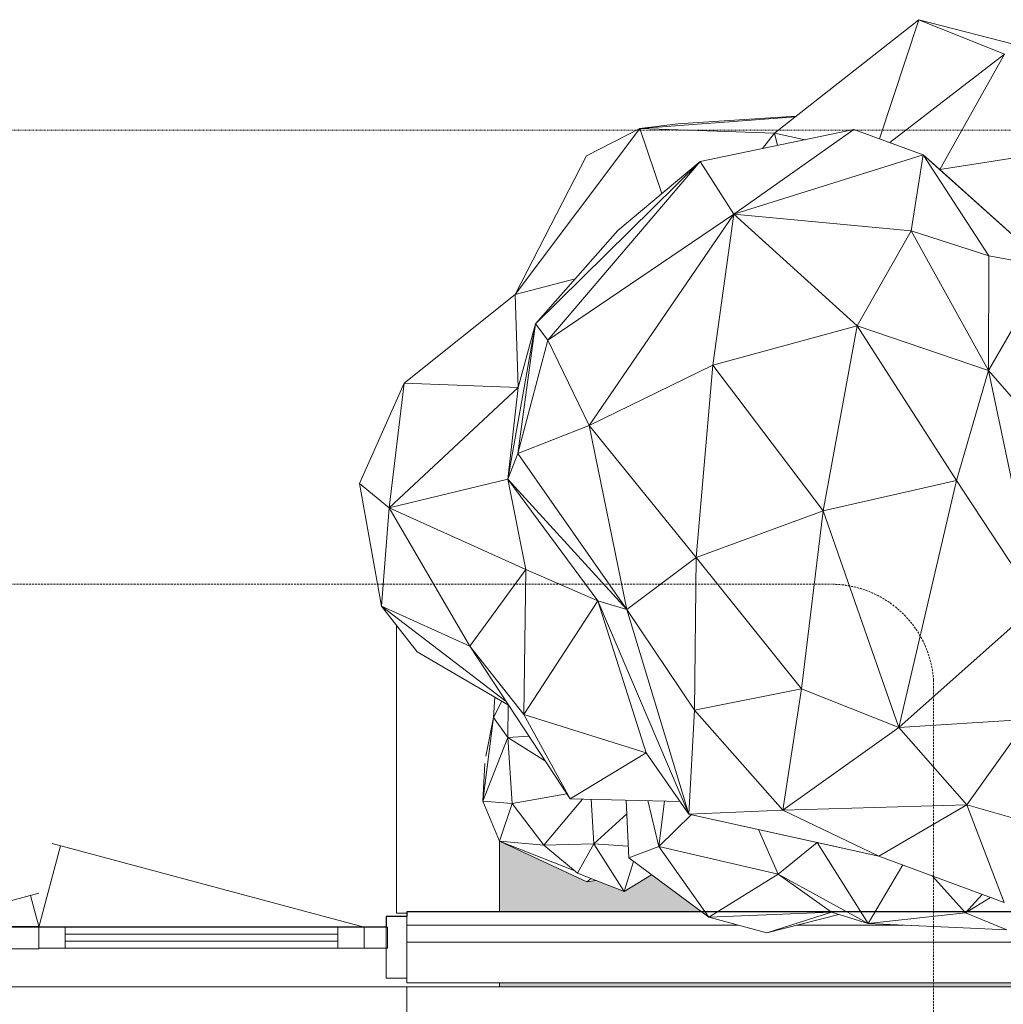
# Model space of a CAD drawing. Header units: millimetres. Extents: x 2016 to 102618, y -16590 to 68005.
# Tile 91 of 256: x 11900 to 14771, y 57624 to 60498. Entities that reach past the tile are written whole.
import ezdxf

# ---------------------------------------------------------------- set-up
doc = ezdxf.new("R2010")
doc.units = ezdxf.units.MM
doc.linetypes.add('dash 2_2', pattern=[4, 2, -2])
doc.linetypes.add('dash 6_3', pattern=[9, 6, -3])
for name, color, linetype, lineweight in [('A-DETL', 90, 'Continuous', 18), ('A-FLOR', 192, 'Continuous', 13), ('A-FLOR-PATT', 8, 'Continuous', 13), ('A-GENM', 13, 'Continuous', 13), ('A-GLAZ-CURT', 52, 'Continuous', 9), ('A-GLAZ-CWMG', 51, 'Continuous', 13), ('I-WALL', 2, 'Continuous', 13), ('L-PLNT', 71, 'Continuous', 13), ('N-PV-OG-BEBOUWING_MAATSCHAPPELIJK-G', 6, 'Continuous', 25)]:
    doc.layers.add(name, color=color, linetype=linetype, lineweight=lineweight)

# ---------------------------------------------------------------- blocks, each defined once
blk = doc.blocks.new('Enscape AssetDefinition - Tree 07 - Enscape AssetDefinition - Tree 07-V197-00 Begane grond')
at = {"layer": 'L-PLNT'}
for p, q in [((-1395.6, 473.9), (-1137.3, 812.3)), ((-853, 827.2), (-969.3, 359.9)), ((-1395.6, 473.9), (-1206.1, 665.2)), ((-1206.1, 665.2), (-969.3, 359.9)), ((-1098.2, 256.1), (-1206.1, 665.2)), ((-1027.2, 332.3), (-584.1, 540.8)), ((-969.3, 359.9), (-584.1, 540.8)), ((-584.1, 540.8), (-681.8, 393.8)), ((-373.3, 262.6), (-584.1, 540.8)), ((-1254.5, -42.6), (-1395.6, 473.9)), ((-1119.9, 232.8), (-1395.6, 473.9)), ((150, 434), (-373.3, 262.6)), ((-681.8, 393.8), (-1027.2, 332.3)), ((-681.8, 393.8), (-836.3, 213.4)), ((-373.3, 262.6), (-681.8, 393.8)), ((-969.3, 359.9), (-1027.2, 332.3)), ((-1174.1, 174.7), (-1027.2, 332.3)), ((-1083.4, -244.1), (-1027.2, 332.3)), ((-836.3, 213.4), (-1027.2, 332.3)), ((-373.3, 262.6), (-836.3, 213.4)), ((-373.3, 262.6), (-642.8, -40)), ((-113.7, 51.9), (-373.3, 262.6)), ((-373.3, 262.6), (309.6, 128.9)), ((-836.3, 213.4), (-1083.4, -244.1)), ((-642.8, -40), (-836.3, 213.4)), ((-1262.4, -275), (-1174.1, 174.7)), ((-1083.4, -244.1), (-1174.1, 174.7)), ((-113.7, 51.9), (309.6, 128.9)), ((309.6, 128.9), (484.5, -383.6)), ((-1274.9, 32.3), (-1419.9, -399.9)), ((-1275.4, 34), (-1389.2, -292.3)), ((-1254.5, -42.6), (-1202.1, 32.2)), ((-642.8, -40), (-113.7, 51.9)), ((-184.1, -341.3), (-113.7, 51.9)), ((-113.7, 51.9), (484.5, -383.6)), ((609, -28), (484.5, -383.6)), ((609, -28), (769.9, -288.7)), ((769.9, -288.7), (991.9, -12.6)), ((-1419.9, -399.9), (-1254.5, -42.6)), ((-1254.5, -42.6), (-1217.9, -48.6)), ((-1226.7, -93.1), (-1254.5, -42.6)), ((-1083.4, -244.1), (-642.8, -40)), ((-701, -472.6), (-642.8, -40)), ((-184.1, -341.3), (-642.8, -40)), ((-1083.4, -244.1), (-1262.4, -275)), ((-955.8, -887.5), (-1083.4, -244.1)), ((-679.5, -873.1), (-1083.4, -244.1)), ((-1083.4, -244.1), (-701, -472.6)), ((-1170.9, -575.3), (-1262.4, -275)), ((-955.8, -887.5), (-1262.4, -275)), ((-1262.4, -275), (-1013.1, -902.3)), ((-1419.9, -399.9), (-1389.2, -292.3)), ((484.5, -383.6), (769.9, -288.7)), ((769.9, -288.7), (574.6, -789.3)), ((769.9, -288.7), (1074.7, -300.1)), ((807.2, -583.9), (769.9, -288.7)), ((807.2, -583.9), (1074.7, -300.1)), ((-701, -472.6), (-184.1, -341.3)), ((-203.3, -735.6), (-184.1, -341.3)), ((-184.1, -341.3), (484.5, -383.6)), ((270.1, -602.1), (-184.1, -341.3)), ((1150.6, -323.8), (976.6, -689.5)), ((1058.1, -415), (1045.8, -330.7)), ((1150.6, -323.8), (1058.1, -415)), ((1027.6, -350), (1058.1, -415)), ((-1419.9, -399.9), (-1219.9, -414.4)), ((-1419.9, -399.9), (-1115.8, -923.2)), ((-1419.9, -399.9), (-1407.3, -574.4)), ((270.1, -602.1), (484.5, -383.6)), ((484.5, -383.6), (574.6, -789.3)), ((921.5, -462.6), (1058.1, -415)), ((976.6, -689.5), (1058.1, -415)), ((-679.5, -873.1), (-701, -472.6)), ((-203.3, -735.6), (-701, -472.6)), ((976.6, -689.5), (858.2, -529.7)), ((-1407.3, -574.4), (-1115.8, -923.2)), ((-1013.1, -902.3), (-1170.9, -575.3)), ((-203.3, -735.6), (270.1, -602.1)), ((205.9, -913.7), (270.1, -602.1)), ((270.1, -602.1), (574.6, -789.3)), ((807.2, -583.9), (478.6, -1046.5)), ((574.6, -789.3), (807.2, -583.9)), ((807.2, -583.9), (701.3, -733.9)), ((701.3, -733.9), (976.6, -689.5)), ((741.1, -875.1), (976.6, -689.5)), ((976.6, -689.5), (904, -774.8)), ((-1115.8, -923.2), (-1089.3, -744.4)), ((-203.3, -735.6), (-679.5, -873.1)), ((-141.6, -981.6), (-203.3, -735.6)), ((-203.3, -735.6), (205.9, -913.7)), ((478.6, -1046.5), (701.3, -733.9)), ((701.3, -733.9), (741.1, -875.1)), ((741.1, -875.1), (904, -774.8)), ((778.3, -1110.3), (904, -774.8)), ((886.2, -972.4), (918.7, -757.6)), ((904, -774.8), (886.2, -972.4)), ((205.9, -913.7), (574.6, -789.3)), ((574.6, -789.3), (478.6, -1046.5)), ((-1013.1, -902.3), (-955.8, -887.5)), ((-679.5, -873.1), (-955.8, -887.5)), ((-684.7, -1097.5), (-955.8, -887.5)), ((-684.7, -1097.5), (-679.5, -873.1)), ((-141.6, -981.6), (-679.5, -873.1)), ((531.5, -1164.7), (741.1, -875.1)), ((599.1, -877.4), (741.1, -875.1)), ((741.1, -875.1), (778.3, -1110.3)), ((-627.1, -1153.3), (-1013.1, -902.3)), ((-1013.1, -902.3), (-861.7, -1021.1)), ((-684.7, -1097.5), (-1013.1, -902.3)), ((205.9, -913.7), (-141.6, -981.6)), ((205.9, -913.7), (478.6, -1046.5)), ((-1115.8, -923.2), (-861.7, -1021.1)), ((-1003, -1322.5), (-1115.8, -923.2)), ((778.3, -1110.3), (886.2, -972.4)), ((-141.6, -981.6), (-684.7, -1097.5)), ((-141.6, -981.6), (-627.1, -1153.3)), ((-197.7, -1049.3), (-141.6, -981.6)), ((-141.6, -981.6), (478.6, -1046.5)), ((-1003, -1322.5), (-861.7, -1021.1)), ((-684.7, -1504.8), (-861.7, -1021.1)), ((-627.1, -1153.3), (-861.7, -1021.1)), ((-197.7, -1049.3), (-627.1, -1153.3)), ((-197.7, -1049.3), (-364.2, -1207.3)), ((-197.7, -1049.3), (478.6, -1046.5)), ((23.4, -1377.2), (-197.7, -1049.3)), ((-197.7, -1049.3), (265.5, -1091.7)), ((478.6, -1046.5), (265.5, -1091.7)), ((302.5, -1348.4), (434.5, -1055.9)), ((482.9, -1040.6), (531.5, -1164.7)), ((23.4, -1377.2), (265.5, -1091.7)), ((302.5, -1348.4), (265.5, -1091.7)), ((-684.7, -1097.5), (-627.1, -1153.3)), ((415.7, -1097.6), (531.5, -1164.7)), ((778.3, -1110.3), (528.5, -1258)), ((531.5, -1164.7), (778.3, -1110.3)), ((531.5, -1164.7), (395.6, -1142.1)), ((-684.7, -1504.8), (-627.1, -1153.3)), ((-364.2, -1207.3), (-627.1, -1153.3)), ((531.5, -1164.7), (528.5, -1258)), ((369.9, -1199.1), (528.5, -1258)), ((-364.2, -1207.3), (-684.7, -1504.8)), ((-222, -1444.9), (-364.2, -1207.3)), ((23.4, -1377.2), (-364.2, -1207.3)), ((-783.9, -1556.8), (-1003, -1322.5)), ((-684.7, -1504.8), (-1003, -1322.5)), ((-222, -1444.9), (302.5, -1348.4)), ((302.5, -1348.4), (23.4, -1377.2)), ((23.4, -1377.2), (-222, -1444.9)), ((-19.4, -1407.6), (-266.1, -1593.3)), ((-31.3, -1409.8), (-429.1, -1636.5)), ((-222, -1444.9), (-684.7, -1504.8)), ((-222, -1444.9), (-429.1, -1636.5)), ((-684.7, -1504.8), (-783.9, -1556.8)), ((-429.1, -1636.5), (-684.7, -1504.8)), ((-429.1, -1636.5), (-783.9, -1556.8)), ((-266.1, -1593.3), (-429.1, -1636.5))]:
    blk.add_line(p, q, dxfattribs=at)
blk = doc.blocks.new('Enscape AssetDefinition - Agave - Enscape AssetDefinition - Agave-V208-00 Begane grond')
at = {"layer": 'L-PLNT'}
for p, q in [((-346.2, 104.3), (-342.7, 163.9)), ((-322.8, 152.3), (-346.2, 104.3)), ((-304.4, 45.4), (-303.6, 141.2)), ((-346.2, 104.3), (-377.7, -139.5)), ((-346.2, 104.3), (-368.6, -8.5)), ((-304.4, 45.4), (-346.2, 104.3)), ((-304.4, 45.4), (-377.7, -139.5)), ((-304.4, 45.4), (-243, 49.9)), ((-291.9, -147.2), (-304.4, 45.4)), ((-195, -23.2), (-304.4, 45.4)), ((-377.7, -139.5), (-371.8, -30.5)), ((-291.9, -147.2), (-377.7, -139.5)), ((-377.7, -139.5), (-329.6, -256.5)), ((-132.4, -118.3), (-291.9, -147.2)), ((-86.7, -133.7), (-200, -268.8)), ((-53.5, -264.8), (-61.5, -134.3)), ((-329.6, -256.5), (-291.9, -147.2)), ((-200, -268.8), (-291.9, -147.2)), ((42.6, -176.6), (-53.5, -264.8)), ((-109.7, -343.5), (-329.6, -256.5)), ((-329.6, -256.5), (-74.5, -375.2)), ((-200, -268.8), (-329.6, -256.5)), ((-53.5, -264.8), (-200, -268.8)), ((-101.3, -350.4), (-200, -268.8)), ((-101.3, -350.4), (-53.5, -264.8)), ((-53.5, -264.8), (46.8, -271.1)), ((-53.5, -264.8), (34.3, -404)), ((62.3, -316.1), (34.3, -404)), ((34.3, -404), (-101.3, -350.4)), ((-74.5, -375.2), (-61.7, -366)), ((-48, -371.5), (-74.5, -375.2)), ((114.5, -354.8), (34.3, -404))]:
    blk.add_line(p, q, dxfattribs=at)
blk = doc.blocks.new('Rectangular Mullion - vliesgevel_180mm_verticale tussenstijl _antraciet_-4406662-00 Begane grond')
at = {"layer": 'A-GLAZ-CWMG'}
for p, q in [((-60, 118.5), (0, 118.5)), ((-60, -61.5), (-60, 118.5)), ((0, 118.5), (0, -61.5)), ((0, -61.5), (-60, -61.5))]:
    blk.add_line(p, q, dxfattribs=at)
blk = doc.blocks.new('System Panel - 31_VCS_CP_gevel_glas-2546670-00 Begane grond')
at = {"layer": 'A-GLAZ-CURT'}
for p, q in [((-502.1, 36.5), (-1470, 36.5)), ((-1470, 36.5), (-1470, -13.5)), ((-21.4, 36.5), (-332.5, 36.5)), ((-1470, -13.5), (1470, -13.5))]:
    blk.add_line(p, q, dxfattribs=at)
blk = doc.blocks.new('Rectangular Mullion - vliesgevel_207mm_verticale tussenstijl _antraciet_-2546669-00 Begane grond')
at = {"layer": 'A-GLAZ-CWMG'}
for p, q in [((13030, 57880), (13030, 57893.5)), ((13890.8, 57893.5), (13030, 57893.5)), ((13030, 57686.5), (13030, 57700)), ((15970, 57686.5), (13030, 57686.5))]:
    blk.add_line(p, q, dxfattribs=at)
blk = doc.blocks.new('31_VCS_CWP_vliesgevel_deur_enkel_glaspaneel - merk-4504768-00 Begane grond')
at = {"layer": 'A-GENM'}
for p, q in [((-475, 31), (-411.4, 268.5)), ((475, 31), (-435.5, 275))]:
    blk.add_line(p, q, dxfattribs=at)
at = {"layer": 'A-GLAZ-CURT', "lineweight": 18}
for p, q in [((-398, 31), (-475, 31)), ((-475, 31), (-475, -31)), ((-398, -31), (-398, 31)), ((-398, 31), (398, 31)), ((475, 31), (398, 31)), ((398, 31), (398, -31)), ((475, -31), (475, 31)), ((-475, -31), (-398, -31)), ((398, -31), (-398, -31)), ((398, -31), (475, -31))]:
    blk.add_line(p, q, dxfattribs=at)
at = {"layer": 'A-GLAZ-CURT', "lineweight": 13}
for p, q in [((398, 10.5), (-398, 10.5)), ((-398, 10.5), (-398, -10.5)), ((398, -10.5), (398, 10.5)), ((-398, -10.5), (398, -10.5))]:
    blk.add_line(p, q, dxfattribs=at)
blk = doc.blocks.new('31_VCS_aluminium_deur_vliesgevel_glasvulling - Draaideur vliesgevel smal-4543419-00 Begane grond')
at = {"layer": 'A-GENM'}
for p, q in [((-181, -32.5), (-156.8, -123)), ((181, -32.5), (-180.9, -129.5))]:
    blk.add_line(p, q, dxfattribs=at)
at = {"layer": 'A-GLAZ-CURT', "lineweight": 18}
for p, q in [((-101, 32.5), (-181, 32.5)), ((-181, 32.5), (-181, -32.5)), ((-101, -32.5), (-101, 32.5)), ((-101, 32.5), (101, 32.5)), ((181, 32.5), (101, 32.5)), ((101, 32.5), (101, -32.5)), ((181, -32.5), (181, 32.5)), ((-181, -32.5), (-101, -32.5)), ((101, -32.5), (-101, -32.5)), ((101, -32.5), (181, -32.5))]:
    blk.add_line(p, q, dxfattribs=at)
blk = doc.blocks.new('Rectangular Mullion - aluminium kozijn_RT62_68mm-3890867-00 Begane grond')
at = {"layer": 'A-GLAZ-CWMG'}
for p, q in [((-34, 31), (34, 31)), ((-34, -31), (-34, 31)), ((34, 31), (34, -31)), ((34, -31), (-34, -31))]:
    blk.add_line(p, q, dxfattribs=at)

msp = doc.modelspace()

# ---------------------------------------------------------------- hatches: boundary and pattern name
at = {"layer": 'A-FLOR-PATT', "lineweight": 5}
h = msp.add_hatch(dxfattribs=at)
h.set_pattern_fill('FP_7', color=256, style=0, pattern_type=2)
h.set_pattern_definition([(0, (0, 0), (406.4, 101.6), [33.528, -271.272, 33.528, -271.272, -1625.6]), (0, (0, 0), (406.4, 101.6), [-609.6, 33.528, -576.072, 33.528, -271.272, -711.2]), (0, (0, 0), (406.4, 101.6), [-1524, 33.528, -169.672, 33.528, -474.472]), (120, (152.4, 50.8), (-291.18818, 301.15272), [33.528, -271.272, 33.528, -271.272, -1625.6]), (120, (152.4, 50.8), (-291.18818, 301.15272), [-609.6, 33.528, -576.072, 33.528, -271.272, -711.2]), (120, (152.4, 50.8), (-291.18818, 301.15272), [-1524, 33.528, -169.672, 33.528, -474.472]), (240, (203.2, 254), (-115.21182, -402.75272), [33.528, -271.272, 33.528, -271.272, -1625.6]), (240, (203.2, 254), (-115.21182, -402.75272), [-609.6, 33.528, -576.072, 33.528, -271.272, -711.2]), (240, (203.2, 254), (-115.21182, -402.75272), [-1524, 33.528, -169.672, 33.528, -474.472])])
h.paths.add_polyline_path([(18775, 57675), (18775, 57686.5), (13300, 57686.5), (13300, 57675), (17806.7, 57675), (17815.9, 57685.6), (17830.9, 57675), (18715, 57675)], flags=0)
h.paths.add_polyline_path([(16122.4, 57893.5), (17047.6, 57893.5), (16860.7, 57982.5), (16855, 57981.7), (16637, 58083.1), (16576.8, 58014), (16458.1, 58061.1), (16401.9, 57997.5), (16303.9, 57960.3), (16210.3, 57902.9), (16128, 57935.4), (16101.5, 57931.7), (16014.9, 57971.9), (15878.8, 57893.5), (16074.7, 57893.5)], flags=0)
h.paths.add_polyline_path([(17391.1, 57893.5), (18775, 57893.5), (18775, 58500.3), (19086.2, 58500.9), (18884.5, 58594.7), (18836.3, 58711.8), (18842.6, 58828.6), (18867.9, 58955.6), (18870.5, 59000.3), (18744.1, 59000.3), (18793.8, 58917.4), (18684.8, 58500.3), (18604.8, 58334.6), (18363.1, 58247.3), (18359.8, 58229.8), (18275.4, 58108), (18272.3, 58077.3), (18201.9, 57997.5), (18197.9, 57996), (18191.9, 57987.4), (18144.8, 57975.9), (18102.9, 57959.7), (18010.3, 57902.9), (17947.8, 57927.6), (17944.1, 57926.7), (17913.8, 57933.4), (17901.5, 57931.7), (17883.1, 57940.2), (17656.6, 57990.3), (17590.7, 57963.2), (17481.7, 57969), (17468.2, 57971), (17274.4, 57893.5)], flags=0)
h.paths.add_polyline_path([(14833, 57893.5), (15846.3, 57893.5), (15486.2, 57998.3), (15368.5, 58005.3), (15334.2, 58042.5), (15241.5, 58069.5), (15215, 58058.9), (15123.7, 58002.9), (15039.1, 58036.3), (15019.7, 58035.2), (14988.1, 58047), (14847.3, 57907.7)], flags=0)
h.paths.add_polyline_path([(13855.3, 57893.5), (13890.8, 57893.5), (13744.1, 58002.1), (13663.9, 57952.9), (13581.6, 57985.4), (13555, 57981.7), (13300, 58100.3), (13300, 57893.5), (13765, 57893.5)], flags=0)
h.paths.add_polyline_path([(21642, 58500.3), (21889.9, 58500.3), (21812.1, 58569.3), (21797.7, 58607.2), (21740, 58541.9), (21642, 58504.7), (21634.8, 58500.3)], flags=0)
h.paths.add_polyline_path([(24356.8, 58500.3), (24686.2, 58500.9), (24484.5, 58594.7), (24436.3, 58711.8), (24443.1, 58830.7), (24467.9, 58955.6), (24470.5, 59000.3), (24338.6, 59000.3), (24346.3, 58936.1), (24397.8, 58807.4), (24372, 58721.3), (24356.8, 58571.7), (24293.8, 58500.3), (24308.6, 58500.3)], flags=0)
h.paths.add_polyline_path([(23050, 58500.3), (23252.4, 58500.3), (23176.3, 58583), (23101.8, 58554.7), (23013.1, 58500.3)], flags=0)
h.paths.add_polyline_path([(20020.6, 58500.3), (20700.5, 58500.3), (20623.6, 58530.7), (20604.2, 58529.6), (20529.5, 58558.5), (20344.3, 58644.7), (20296.1, 58761.8), (20300.6, 58844.6), (20319.2, 58962.8), (20326.6, 59000.3), (20203.6, 59000.3), (20210.6, 58848.6), (20253.1, 58652.5), (20139.7, 58512.5), (20041.8, 58519.3), (19956.4, 58509), (19934.6, 58500.3), (19990.7, 58500.3)], flags=0)
h.paths.add_polyline_path([(22553.1, 58500.3), (23000.5, 58500.3), (22923.6, 58530.7), (22904.2, 58529.6), (22829.5, 58558.5), (22644.3, 58644.7), (22596.1, 58761.8), (22600.6, 58844.6), (22619.2, 58962.8), (22626.6, 59000.3), (22503.6, 59000.3), (22510.6, 58848.6), (22553.1, 58652.5), (22439.7, 58512.5), (22341.8, 58519.3), (22256.4, 58509), (22234.6, 58500.3), (22467, 58500.3)], flags=0)
h.paths.add_polyline_path([(25714.8, 58500.3), (25950, 58500.3), (25950, 59000.3), (25878.2, 59000.3), (25879.9, 58986.1), (25931.4, 58857.4), (25905.6, 58771.3), (25890.4, 58621.7), (25820, 58541.9), (25722, 58504.7)], flags=0)
h.paths.add_polyline_path([(21387.4, 58500.3), (21184.5, 58594.7), (21136.3, 58711.8), (21142.6, 58828.6), (21167.9, 58955.6), (21170.5, 59000.3), (20974, 59000.3), (21011.2, 58907.4), (20985.4, 58821.3), (20970.2, 58671.7), (20899.8, 58591.9), (20801.8, 58554.7), (20713.1, 58500.3), (21314, 58500.3)], flags=0)
h.paths.add_polyline_path([(23804.5, 58500.3), (23826.3, 58500.3), (23796.2, 58514.3), (23792.2, 58505.7), (23779.1, 58500.3), (23792.2, 58500.3)], flags=0)
h.paths.add_polyline_path([(25110.4, 58500.3), (25466.2, 58500.9), (25264.5, 58594.7), (25216.3, 58711.8), (25223.9, 58835), (25247.9, 58955.6), (25250.5, 59000.3), (25098.2, 59000.3), (25099.9, 58986.1), (25151.4, 58857.4), (25125.6, 58771.3), (25110.4, 58621.7), (25040, 58541.9), (24942, 58504.7), (24934.8, 58500.3), (25110, 58500.3)], flags=0)
h.paths.add_polyline_path([(19510.4, 58500.3), (19589.9, 58500.3), (19512.1, 58569.3), (19497.7, 58607.2), (19440, 58541.9), (19342, 58504.7), (19334.8, 58500.3), (19475, 58500.3)], flags=0)
h.paths.add_polyline_path([(21800.2, 58985.2), (21807.3, 59000.3), (21798.2, 59000.3), (21799.9, 58986.1)], flags=0)
h.paths.add_polyline_path([(19500.2, 58985.2), (19507.3, 59000.3), (19498.2, 59000.3), (19499.9, 58986.1)], flags=0)

# ---------------------------------------------------------------- linework, layer by layer
at = {"layer": 'A-DETL', "linetype": 'dash 2_2', "lineweight": 13}
msp.add_line((6000, 60175), (41900, 60175), dxfattribs=at)
at = {"layer": 'A-DETL', "linetype": 'dash 6_3', "lineweight": 13}
for p, q in [((7696.8, 58850.1), (14267.7, 58850.1)), ((14567, 58570.1), (14567, 46520.1))]:
    msp.add_line(p, q, dxfattribs=at)
msp.add_arc((14267.7, 58550.1), 300, 3.8226, 90, dxfattribs=at)
at = {"layer": 'A-FLOR'}
for p, q in [((13030, 57675), (10110, 57675)), ((13300, 57686.5), (13300, 57675)), ((13300, 57675), (15890, 57675))]:
    msp.add_line(p, q, dxfattribs=at)
at = {"layer": 'I-WALL'}
for p, q in [((13000, 57890.3), (13000, 58729.8)), ((13300, 58100.3), (13300, 57893.5)), ((13030, 57890.3), (13000, 57890.3)), ((13030, 57675), (13300, 57675)), ((13030, 57200), (13030, 57675))]:
    msp.add_line(p, q, dxfattribs=at)
at = {"layer": 'N-PV-OG-BEBOUWING_MAATSCHAPPELIJK-G'}
msp.add_lwpolyline([(26250, 58500.3), (18775, 58500.3), (18775, 57893.5), (13030, 57893.5), (13030, 57880), (12970, 57880), (12970, 57849.5), (11530, 57849.5), (11530, 57880), (8295, 57880), (8295, 56245), (8320, 56245), (8320, 56105), (8295, 56105), (8295, 53245)], dxfattribs=at)

# ---------------------------------------------------------------- block references
at = {"layer": 'A-GLAZ-CURT', "lineweight": 18}
msp.add_blockref('31_VCS_CWP_vliesgevel_deur_enkel_glaspaneel - merk-4504768-00 Begane grond', (12431, 57818.5), dxfattribs=at)
at = {"layer": 'A-GLAZ-CURT', "lineweight": 18, "rotation": 180}
msp.add_blockref('31_VCS_aluminium_deur_vliesgevel_glasvulling - Draaideur vliesgevel smal-4543419-00 Begane grond', (11775, 57818.5), dxfattribs=at)
at = {"layer": 'A-GLAZ-CURT'}
msp.add_blockref('System Panel - 31_VCS_CP_gevel_glas-2546670-00 Begane grond', (14500, 57818.5), dxfattribs=at)
at = {"layer": 'A-GLAZ-CWMG', "extrusion": (0, 0, -1), "rotation": 180}
for name, p in [('Rectangular Mullion - vliesgevel_180mm_verticale tussenstijl _antraciet_-4406662-00 Begane grond', (-13030, 57818.5)), ('Rectangular Mullion - aluminium kozijn_RT62_68mm-3890867-00 Begane grond', (-12940, 57818.5))]:
    msp.add_blockref(name, p, dxfattribs=at)
at = {"layer": 'A-GLAZ-CWMG'}
msp.add_blockref('Rectangular Mullion - vliesgevel_207mm_verticale tussenstijl _antraciet_-2546669-00 Begane grond', (0, 0), dxfattribs=at)
at = {"layer": 'L-PLNT', "rotation": 292.907375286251}
msp.add_blockref('Enscape AssetDefinition - Tree 07 - Enscape AssetDefinition - Tree 07-V197-00 Begane grond', (14631, 59027.6), dxfattribs=at)
at = {"layer": 'L-PLNT'}
msp.add_blockref('Enscape AssetDefinition - Agave - Enscape AssetDefinition - Agave-V208-00 Begane grond', (13629.6, 58356.9), dxfattribs=at)

doc.saveas('drawing.dxf')
